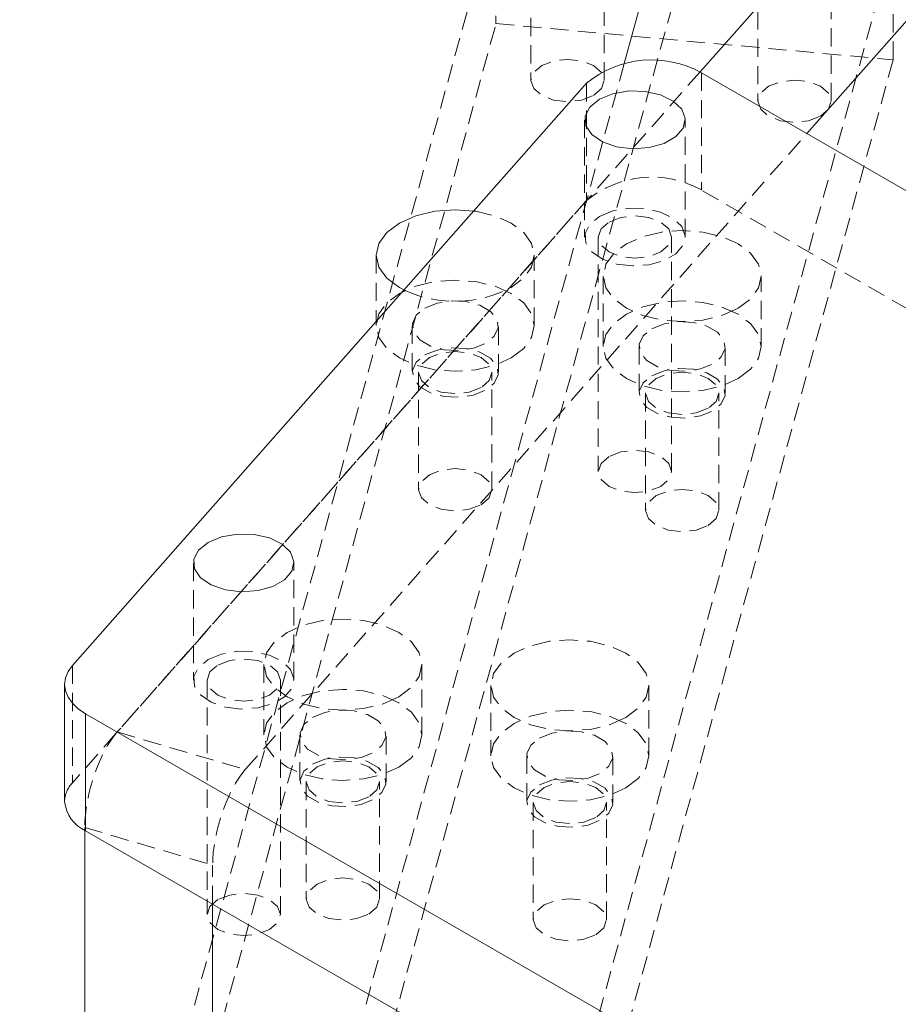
# Model space of a CAD drawing. Header units: millimetres. Extents: x 1529 to 6255, y 1713 to 5797.
# Tile 76 of 82: x 5405 to 5466, y 5269 to 5337. Entities that reach past the tile are written whole.
import ezdxf

# ---------------------------------------------------------------- set-up
doc = ezdxf.new("R2010")
doc.units = ezdxf.units.MM
doc.linetypes.add('HIDDEN', pattern=[1.905, 1.27, -0.635])

msp = doc.modelspace()

# ---------------------------------------------------------------- linework, layer by layer
at = {"color": 7, "linetype": 'Continuous', "lineweight": 15}
for p, q in [((5529.449, 5421.095), (5452.371, 5333.767)), ((5459.807, 5329.476), (5538.359, 5418.475)), ((5452.461, 5353.916), (5447.095, 5334.36)), ((5452.464, 5333.715), (5492.915, 5310.363)), ((5408.672, 5292.422), (5444.473, 5332.985)), ((5408.127, 5291.111), (5408.127, 5282.946)), ((5409.591, 5289.07), (5698.033, 5122.557)), ((5409.591, 5280.905), (5409.591, 5289.07)), ((5409.526, 5203.57), (5409.526, 5280.943)), ((5409.591, 5280.905), (5698.033, 5114.391)), ((5418.436, 5200.949), (5418.436, 5275.799))]:
    msp.add_line(p, q, dxfattribs=at)
at = {"color": 7, "linetype": 'HIDDEN', "lineweight": 0}
for p, q in [((5452.461, 5345.75), (5409.441, 5188.951)), ((5438.164, 5345.304), (5405, 5224.426)), ((5438.164, 5345.304), (5438.164, 5337.139)), ((5465.819, 5342.775), (5432.655, 5221.897)), ((5465.819, 5334.61), (5465.819, 5342.775)), ((5440.601, 5341.341), (5440.601, 5333.176)), ((5445.701, 5333.176), (5445.701, 5341.341)), ((5456.404, 5339.896), (5456.404, 5331.731)), ((5461.504, 5331.731), (5461.504, 5339.896)), ((5405, 5216.26), (5438.164, 5337.139)), ((5438.164, 5337.139), (5465.819, 5334.61)), ((5465.819, 5334.61), (5432.655, 5213.732)), ((5447.095, 5334.36), (5411.086, 5203.111)), ((5452.371, 5333.767), (5411.796, 5287.796)), ((5452.464, 5333.715), (5452.464, 5325.55)), ((5444.473, 5332.985), (5444.473, 5324.819)), ((5444.338, 5330.439), (5444.338, 5322.273)), ((5451.338, 5322.273), (5451.338, 5330.439)), ((5420.706, 5285.175), (5459.807, 5329.476)), ((5775.368, 5139.141), (5452.464, 5325.55)), ((5444.473, 5324.819), (5408.672, 5284.256)), ((5445.288, 5322.273), (5445.288, 5305.942)), ((5450.388, 5305.942), (5450.388, 5322.273)), ((5429.83, 5320.997), (5429.83, 5316.098)), ((5440.83, 5316.098), (5440.83, 5320.997)), ((5445.633, 5319.553), (5445.633, 5314.653)), ((5456.633, 5314.653), (5456.633, 5319.553)), ((5432.33, 5316.098), (5432.33, 5312.832)), ((5438.33, 5312.832), (5438.33, 5316.098)), ((5448.133, 5314.653), (5448.133, 5311.387)), ((5454.133, 5311.387), (5454.133, 5314.653)), ((5432.78, 5312.832), (5432.78, 5304.667)), ((5437.88, 5304.667), (5437.88, 5312.832)), ((5448.583, 5311.387), (5448.583, 5303.222)), ((5453.683, 5303.222), (5453.683, 5311.387)), ((5417.098, 5299.577), (5417.098, 5291.411)), ((5424.099, 5291.411), (5424.099, 5299.577)), ((5408.672, 5292.422), (5408.672, 5284.256)), ((5422.008, 5292.488), (5422.008, 5287.589)), ((5433.008, 5287.589), (5433.008, 5292.488)), ((5418.048, 5291.411), (5418.048, 5275.08)), ((5423.149, 5275.08), (5423.149, 5291.411)), ((5437.811, 5291.044), (5437.811, 5286.144)), ((5448.811, 5286.144), (5448.811, 5291.044)), ((5411.796, 5287.796), (5420.706, 5285.175)), ((5424.508, 5287.589), (5424.508, 5284.323)), ((5430.508, 5284.323), (5430.508, 5287.589)), ((5440.311, 5286.144), (5440.311, 5282.878)), ((5446.311, 5282.878), (5446.311, 5286.144)), ((5424.958, 5284.323), (5424.958, 5276.158)), ((5430.058, 5276.158), (5430.058, 5284.323)), ((5440.761, 5282.878), (5440.761, 5274.713)), ((5445.861, 5274.713), (5445.861, 5282.878)), ((5409.526, 5281.142), (5418.436, 5278.521)), ((5409.526, 5280.943), (5409.526, 5281.142)), ((5418.436, 5275.799), (5418.436, 5278.521))]:
    msp.add_line(p, q, dxfattribs=at)
at = {"color": 7, "linetype": 'HIDDEN', "lineweight": 0, "flags": 128}
for points in [[(5444.954, 5332.135), (5445.507, 5332.612), (5445.701, 5333.176), (5445.507, 5333.739), (5444.954, 5334.217), (5444.127, 5334.536), (5443.151, 5334.648), (5442.175, 5334.536), (5441.348, 5334.217), (5440.795, 5333.739), (5440.601, 5333.176), (5440.795, 5332.612), (5441.348, 5332.135), (5442.175, 5331.816), (5443.151, 5331.704), (5444.127, 5331.816), (5444.954, 5332.135)], [(5460.757, 5330.69), (5461.31, 5331.167), (5461.504, 5331.731), (5461.31, 5332.294), (5460.757, 5332.772), (5459.93, 5333.091), (5458.954, 5333.203), (5457.978, 5333.091), (5457.151, 5332.772), (5456.598, 5332.294), (5456.404, 5331.731), (5456.598, 5331.167), (5457.151, 5330.69), (5457.978, 5330.371), (5458.954, 5330.259), (5459.93, 5330.371), (5460.757, 5330.69)], [(5445.363, 5323.702), (5446.301, 5324.088), (5447.405, 5324.278), (5448.556, 5324.251), (5449.63, 5324.009), (5450.509, 5323.579), (5451.099, 5323.008), (5451.335, 5322.357), (5451.192, 5321.697), (5450.686, 5321.099), (5449.872, 5320.629), (5448.837, 5320.337), (5447.693, 5320.254), (5446.566, 5320.391), (5445.576, 5320.731), (5444.831, 5321.239), (5444.412, 5321.859), (5444.365, 5322.523), (5444.694, 5323.161), (5445.363, 5323.702)], [(5436.618, 5324.084), (5436.753, 5324.064), (5438.08, 5323.747), (5439.219, 5323.243), (5440.093, 5322.585), (5440.642, 5321.819), (5440.83, 5320.997), (5440.642, 5320.176), (5440.093, 5319.41), (5439.219, 5318.752)], [(5446.035, 5323.314), (5446.862, 5323.633), (5447.838, 5323.745), (5448.814, 5323.633), (5449.641, 5323.314), (5450.194, 5322.837), (5450.388, 5322.273), (5450.194, 5321.71), (5449.641, 5321.232), (5448.814, 5320.913), (5447.838, 5320.801), (5446.862, 5320.913), (5446.035, 5321.232), (5445.482, 5321.71), (5445.288, 5322.273), (5445.482, 5322.837), (5446.035, 5323.314)], [(5455.022, 5317.307), (5453.883, 5316.803), (5452.556, 5316.486), (5451.133, 5316.378), (5449.709, 5316.486), (5448.383, 5316.803), (5447.243, 5317.307), (5446.369, 5317.965), (5445.82, 5318.731), (5445.633, 5319.553), (5445.82, 5320.374), (5446.369, 5321.14), (5447.243, 5321.798), (5448.383, 5322.302), (5449.709, 5322.619), (5451.133, 5322.728), (5452.556, 5322.619), (5453.883, 5322.302), (5455.022, 5321.798), (5455.896, 5321.14), (5456.445, 5320.374), (5456.633, 5319.553), (5456.445, 5318.731), (5455.896, 5317.965), (5455.022, 5317.307)], [(5439.219, 5313.853), (5440.093, 5314.511), (5440.642, 5315.276), (5440.83, 5316.098), (5440.642, 5316.92), (5440.093, 5317.686), (5439.219, 5318.343), (5438.08, 5318.848), (5436.753, 5319.165), (5435.33, 5319.273), (5433.906, 5319.165), (5432.58, 5318.848), (5431.44, 5318.343), (5430.566, 5317.686), (5430.017, 5316.92), (5429.83, 5316.098), (5430.017, 5315.276), (5430.566, 5314.511), (5431.44, 5313.853), (5432.58, 5313.349), (5433.906, 5313.031), (5435.33, 5312.923), (5436.753, 5313.031), (5438.08, 5313.349), (5439.219, 5313.853)], [(5433.208, 5317.323), (5434.062, 5317.668), (5435.068, 5317.824), (5436.106, 5317.771), (5437.05, 5317.517), (5437.787, 5317.092), (5438.227, 5316.547), (5438.318, 5315.947), (5438.048, 5315.366), (5437.451, 5314.874), (5436.597, 5314.529), (5435.591, 5314.373), (5434.553, 5314.425), (5433.609, 5314.68), (5432.872, 5315.105), (5432.432, 5315.65), (5432.341, 5316.249), (5432.611, 5316.83), (5433.208, 5317.323)], [(5455.022, 5312.408), (5455.896, 5313.066), (5456.445, 5313.832), (5456.633, 5314.653), (5456.445, 5315.475), (5455.896, 5316.241), (5455.022, 5316.898), (5453.883, 5317.403), (5452.556, 5317.72), (5451.133, 5317.828), (5449.709, 5317.72), (5448.383, 5317.403), (5447.243, 5316.898), (5446.369, 5316.241), (5445.82, 5315.475), (5445.633, 5314.653), (5445.82, 5313.832), (5446.369, 5313.066), (5447.243, 5312.408), (5448.383, 5311.904), (5449.709, 5311.586), (5451.133, 5311.478), (5452.556, 5311.586), (5453.883, 5311.904), (5455.022, 5312.408)], [(5449.011, 5315.878), (5449.865, 5316.223), (5450.871, 5316.379), (5451.909, 5316.326), (5452.853, 5316.072), (5453.59, 5315.647), (5454.03, 5315.102), (5454.121, 5314.502), (5453.851, 5313.921), (5453.254, 5313.429), (5452.4, 5313.084), (5451.394, 5312.928), (5450.356, 5312.98), (5449.412, 5313.235), (5448.675, 5313.66), (5448.235, 5314.205), (5448.144, 5314.804), (5448.414, 5315.385), (5449.011, 5315.878)], [(5433.208, 5314.057), (5434.062, 5314.402), (5435.068, 5314.557), (5436.106, 5314.505), (5437.05, 5314.251), (5437.787, 5313.825), (5438.227, 5313.28), (5438.318, 5312.681), (5438.048, 5312.1), (5437.451, 5311.607), (5436.597, 5311.262), (5435.591, 5311.107), (5434.553, 5311.159), (5433.609, 5311.413), (5432.872, 5311.839), (5432.432, 5312.384), (5432.341, 5312.983), (5432.611, 5313.564), (5433.208, 5314.057)], [(5437.133, 5311.791), (5436.305, 5311.472), (5435.33, 5311.36), (5434.354, 5311.472), (5433.526, 5311.791), (5432.974, 5312.269), (5432.78, 5312.832), (5432.974, 5313.395), (5433.526, 5313.873), (5434.354, 5314.192), (5435.33, 5314.304), (5436.305, 5314.192), (5437.133, 5313.873), (5437.685, 5313.395), (5437.88, 5312.832), (5437.685, 5312.269), (5437.133, 5311.791)], [(5449.011, 5312.612), (5449.865, 5312.957), (5450.871, 5313.112), (5451.909, 5313.06), (5452.853, 5312.806), (5453.59, 5312.381), (5454.03, 5311.835), (5454.121, 5311.236), (5453.851, 5310.655), (5453.254, 5310.163), (5452.4, 5309.818), (5451.394, 5309.662), (5450.356, 5309.714), (5449.412, 5309.969), (5448.675, 5310.394), (5448.235, 5310.939), (5448.144, 5311.538), (5448.414, 5312.119), (5449.011, 5312.612)], [(5452.936, 5310.346), (5452.108, 5310.027), (5451.133, 5309.915), (5450.157, 5310.027), (5449.329, 5310.346), (5448.777, 5310.824), (5448.583, 5311.387), (5448.777, 5311.951), (5449.329, 5312.428), (5450.157, 5312.747), (5451.133, 5312.859), (5452.108, 5312.747), (5452.936, 5312.428), (5453.488, 5311.951), (5453.683, 5311.387), (5453.488, 5310.824), (5452.936, 5310.346)], [(5446.035, 5306.983), (5445.482, 5306.506), (5445.288, 5305.942), (5445.482, 5305.379), (5446.035, 5304.902), (5446.862, 5304.582), (5447.838, 5304.47), (5448.814, 5304.582), (5449.641, 5304.902), (5450.194, 5305.379), (5450.388, 5305.942), (5450.194, 5306.506), (5449.641, 5306.983), (5448.814, 5307.302), (5447.838, 5307.415), (5446.862, 5307.302), (5446.035, 5306.983)], [(5437.133, 5303.626), (5437.685, 5304.103), (5437.88, 5304.667), (5437.685, 5305.23), (5437.133, 5305.708), (5436.305, 5306.027), (5435.33, 5306.139), (5434.354, 5306.027), (5433.526, 5305.708), (5432.974, 5305.23), (5432.78, 5304.667), (5432.974, 5304.103), (5433.526, 5303.626), (5434.354, 5303.307), (5435.33, 5303.195), (5436.305, 5303.307), (5437.133, 5303.626)], [(5452.936, 5302.181), (5453.488, 5302.658), (5453.683, 5303.222), (5453.488, 5303.785), (5452.936, 5304.263), (5452.108, 5304.582), (5451.133, 5304.694), (5450.157, 5304.582), (5449.329, 5304.263), (5448.777, 5303.785), (5448.583, 5303.222), (5448.777, 5302.658), (5449.329, 5302.181), (5450.157, 5301.862), (5451.133, 5301.75), (5452.108, 5301.862), (5452.936, 5302.181)], [(5431.397, 5290.243), (5430.258, 5289.739), (5428.931, 5289.422), (5427.508, 5289.313), (5426.084, 5289.422), (5424.758, 5289.739), (5423.619, 5290.243), (5422.745, 5290.901), (5422.195, 5291.667), (5422.008, 5292.488), (5422.195, 5293.31), (5422.745, 5294.076), (5423.619, 5294.734), (5424.758, 5295.238), (5426.084, 5295.555), (5427.508, 5295.664), (5428.931, 5295.555), (5430.258, 5295.238), (5431.397, 5294.734), (5432.271, 5294.076), (5432.82, 5293.31), (5433.008, 5292.488), (5432.82, 5291.667), (5432.271, 5290.901), (5431.397, 5290.243)], [(5447.2, 5288.798), (5446.061, 5288.294), (5444.734, 5287.977), (5443.311, 5287.868), (5441.887, 5287.977), (5440.561, 5288.294), (5439.422, 5288.798), (5438.548, 5289.456), (5437.998, 5290.222), (5437.811, 5291.044), (5437.998, 5291.865), (5438.548, 5292.631), (5439.422, 5293.289), (5440.561, 5293.793), (5441.887, 5294.11), (5443.311, 5294.219), (5444.734, 5294.11), (5446.061, 5293.793), (5447.2, 5293.289), (5448.074, 5292.631), (5448.623, 5291.865), (5448.811, 5291.044), (5448.623, 5290.222), (5448.074, 5289.456), (5447.2, 5288.798)], [(5418.124, 5292.84), (5419.061, 5293.226), (5420.166, 5293.416), (5421.317, 5293.389), (5422.39, 5293.147), (5423.269, 5292.717), (5423.859, 5292.146), (5424.095, 5291.495), (5423.953, 5290.835), (5423.447, 5290.237), (5422.632, 5289.767), (5421.597, 5289.475), (5420.454, 5289.392), (5419.326, 5289.529), (5418.336, 5289.869), (5417.592, 5290.377), (5417.173, 5290.997), (5417.125, 5291.661), (5417.454, 5292.299), (5418.124, 5292.84)], [(5418.795, 5292.452), (5419.623, 5292.771), (5420.599, 5292.883), (5421.574, 5292.771), (5422.402, 5292.452), (5422.954, 5291.975), (5423.149, 5291.411), (5422.954, 5290.848), (5422.402, 5290.37), (5421.574, 5290.051), (5420.598, 5289.939), (5419.623, 5290.051), (5418.795, 5290.37), (5418.243, 5290.848), (5418.048, 5291.411), (5418.243, 5291.975), (5418.795, 5292.452)], [(5431.397, 5285.344), (5432.271, 5286.002), (5432.82, 5286.767), (5433.008, 5287.589), (5432.82, 5288.411), (5432.271, 5289.177), (5431.397, 5289.834), (5430.258, 5290.339), (5428.931, 5290.656), (5427.508, 5290.764), (5426.084, 5290.656), (5424.758, 5290.339), (5423.619, 5289.834), (5422.745, 5289.177), (5422.195, 5288.411), (5422.008, 5287.589), (5422.195, 5286.767), (5422.745, 5286.002), (5423.619, 5285.344), (5424.758, 5284.84), (5426.084, 5284.522), (5427.508, 5284.414), (5428.931, 5284.522), (5430.258, 5284.84), (5431.397, 5285.344)], [(5425.387, 5288.814), (5426.24, 5289.159), (5427.246, 5289.315), (5428.284, 5289.262), (5429.229, 5289.008), (5429.965, 5288.583), (5430.406, 5288.037), (5430.496, 5287.438), (5430.227, 5286.857), (5429.629, 5286.365), (5428.776, 5286.02), (5427.769, 5285.864), (5426.731, 5285.916), (5425.787, 5286.171), (5425.05, 5286.596), (5424.61, 5287.141), (5424.519, 5287.74), (5424.789, 5288.321), (5425.387, 5288.814)], [(5447.2, 5283.899), (5448.074, 5284.557), (5448.623, 5285.323), (5448.811, 5286.144), (5448.623, 5286.966), (5448.074, 5287.732), (5447.2, 5288.389), (5446.061, 5288.894), (5444.734, 5289.211), (5443.311, 5289.319), (5441.887, 5289.211), (5440.561, 5288.894), (5439.422, 5288.389), (5438.548, 5287.732), (5437.998, 5286.966), (5437.811, 5286.144), (5437.998, 5285.323), (5438.548, 5284.557), (5439.422, 5283.899), (5440.561, 5283.395), (5441.887, 5283.077), (5443.311, 5282.969), (5444.734, 5283.077), (5446.061, 5283.395), (5447.2, 5283.899)], [(5441.19, 5287.369), (5442.043, 5287.714), (5443.049, 5287.87), (5444.087, 5287.817), (5445.032, 5287.563), (5445.768, 5287.138), (5446.209, 5286.593), (5446.299, 5285.993), (5446.03, 5285.412), (5445.432, 5284.92), (5444.579, 5284.575), (5443.572, 5284.419), (5442.534, 5284.471), (5441.59, 5284.726), (5440.853, 5285.151), (5440.413, 5285.696), (5440.322, 5286.295), (5440.592, 5286.876), (5441.19, 5287.369)], [(5425.387, 5285.548), (5426.24, 5285.893), (5427.246, 5286.048), (5428.284, 5285.996), (5429.229, 5285.742), (5429.965, 5285.316), (5430.406, 5284.771), (5430.496, 5284.172), (5430.227, 5283.591), (5429.629, 5283.098), (5428.776, 5282.753), (5427.769, 5282.598), (5426.731, 5282.65), (5425.787, 5282.904), (5425.05, 5283.33), (5424.61, 5283.875), (5424.519, 5284.474), (5424.789, 5285.055), (5425.387, 5285.548)], [(5429.311, 5283.282), (5428.484, 5282.963), (5427.508, 5282.851), (5426.532, 5282.963), (5425.705, 5283.282), (5425.152, 5283.76), (5424.958, 5284.323), (5425.152, 5284.886), (5425.705, 5285.364), (5426.532, 5285.683), (5427.508, 5285.795), (5428.484, 5285.683), (5429.311, 5285.364), (5429.864, 5284.886), (5430.058, 5284.323), (5429.864, 5283.76), (5429.311, 5283.282)], [(5441.19, 5284.103), (5442.043, 5284.448), (5443.049, 5284.603), (5444.087, 5284.551), (5445.032, 5284.297), (5445.768, 5283.872), (5446.209, 5283.326), (5446.299, 5282.727), (5446.03, 5282.146), (5445.432, 5281.654), (5444.579, 5281.309), (5443.572, 5281.153), (5442.534, 5281.205), (5441.59, 5281.459), (5440.853, 5281.885), (5440.413, 5282.43), (5440.322, 5283.029), (5440.592, 5283.61), (5441.19, 5284.103)], [(5445.114, 5281.837), (5444.287, 5281.518), (5443.311, 5281.406), (5442.335, 5281.518), (5441.508, 5281.837), (5440.955, 5282.315), (5440.761, 5282.878), (5440.955, 5283.441), (5441.508, 5283.919), (5442.335, 5284.238), (5443.311, 5284.35), (5444.287, 5284.238), (5445.114, 5283.919), (5445.667, 5283.441), (5445.861, 5282.878), (5445.667, 5282.315), (5445.114, 5281.837)], [(5429.311, 5275.117), (5429.864, 5275.594), (5430.058, 5276.158), (5429.864, 5276.721), (5429.311, 5277.199), (5428.484, 5277.518), (5427.508, 5277.63), (5426.532, 5277.518), (5425.705, 5277.199), (5425.152, 5276.721), (5424.958, 5276.158), (5425.152, 5275.594), (5425.705, 5275.117), (5426.532, 5274.798), (5427.508, 5274.686), (5428.484, 5274.798), (5429.311, 5275.117)], [(5418.795, 5276.121), (5418.243, 5275.644), (5418.048, 5275.08), (5418.243, 5274.517), (5418.795, 5274.04), (5419.623, 5273.72), (5420.598, 5273.608), (5421.574, 5273.72), (5422.402, 5274.04), (5422.954, 5274.517), (5423.149, 5275.08), (5422.954, 5275.644), (5422.402, 5276.121), (5421.574, 5276.44), (5420.599, 5276.553), (5419.623, 5276.44), (5418.795, 5276.121)], [(5445.114, 5273.672), (5445.667, 5274.149), (5445.861, 5274.713), (5445.667, 5275.276), (5445.114, 5275.754), (5444.287, 5276.073), (5443.311, 5276.185), (5442.335, 5276.073), (5441.508, 5275.754), (5440.955, 5275.276), (5440.761, 5274.713), (5440.955, 5274.149), (5441.508, 5273.672), (5442.335, 5273.353), (5443.311, 5273.241), (5444.287, 5273.353), (5445.114, 5273.672)]]:
    msp.add_lwpolyline(points, dxfattribs=at)
at = {"color": 7, "linetype": 'Continuous', "lineweight": 15, "flags": 128}
for points in [[(5445.363, 5331.867), (5446.301, 5332.254), (5447.405, 5332.444), (5448.556, 5332.416), (5449.63, 5332.174), (5450.509, 5331.745), (5451.099, 5331.173), (5451.335, 5330.522), (5451.192, 5329.862), (5450.686, 5329.265), (5449.872, 5328.794), (5448.837, 5328.502), (5447.693, 5328.42), (5446.566, 5328.556), (5445.576, 5328.897), (5444.831, 5329.404), (5444.412, 5330.024), (5444.365, 5330.689), (5444.694, 5331.326), (5445.363, 5331.867)], [(5431.83, 5318.548), (5431.44, 5318.752), (5430.566, 5319.41), (5430.017, 5320.176), (5429.83, 5320.997), (5430.017, 5321.819), (5430.566, 5322.585), (5431.44, 5323.243), (5432.58, 5323.747), (5433.906, 5324.064), (5435.33, 5324.173), (5436.618, 5324.084)], [(5418.124, 5301.005), (5419.061, 5301.392), (5420.166, 5301.582), (5421.317, 5301.554), (5422.39, 5301.312), (5423.269, 5300.883), (5423.859, 5300.311), (5424.095, 5299.66), (5423.953, 5299), (5423.447, 5298.403), (5422.632, 5297.932), (5421.597, 5297.64), (5420.454, 5297.558), (5419.326, 5297.694), (5418.336, 5298.035), (5417.592, 5298.542), (5417.173, 5299.162), (5417.125, 5299.827), (5417.454, 5300.464), (5418.124, 5301.005)], [(5409.591, 5289.07), (5409.082, 5289.415), (5408.672, 5289.801), (5408.371, 5290.219), (5408.188, 5290.66), (5408.127, 5291.111), (5408.188, 5291.563), (5408.371, 5292.003), (5408.672, 5292.422)]]:
    msp.add_lwpolyline(points, dxfattribs=at)
at = {"color": 7, "linetype": 'Continuous', "lineweight": 15}
for centre, radius, start, end in [((5449.005, 5327.483), 7.128, 60.97101, 129.4773), ((5410.665, 5283.221), 2.553, 186.19003, 245.13166)]:
    msp.add_arc(centre, radius, start, end, dxfattribs=at)
at = {"color": 7, "linetype": 'HIDDEN', "lineweight": 0}
for centre, radius, start, end in [((5449.005, 5319.317), 7.128, 60.97101, 129.4773), ((5435.315, 5326.231), 8.437, 245.60681, 297.564), ((5410.111, 5282.889), 1.985, 136.47474, 178.3611)]:
    msp.add_arc(centre, radius, start, end, dxfattribs=at)
for centre in [(5411.796, 5283.713), (5420.706, 5281.093)]:
    msp.add_ellipse(centre, major_axis=(1.411, 4.797), ratio=0.370702, start_param=0.67075, end_param=2.241546, dxfattribs=at)

doc.saveas('drawing.dxf')
